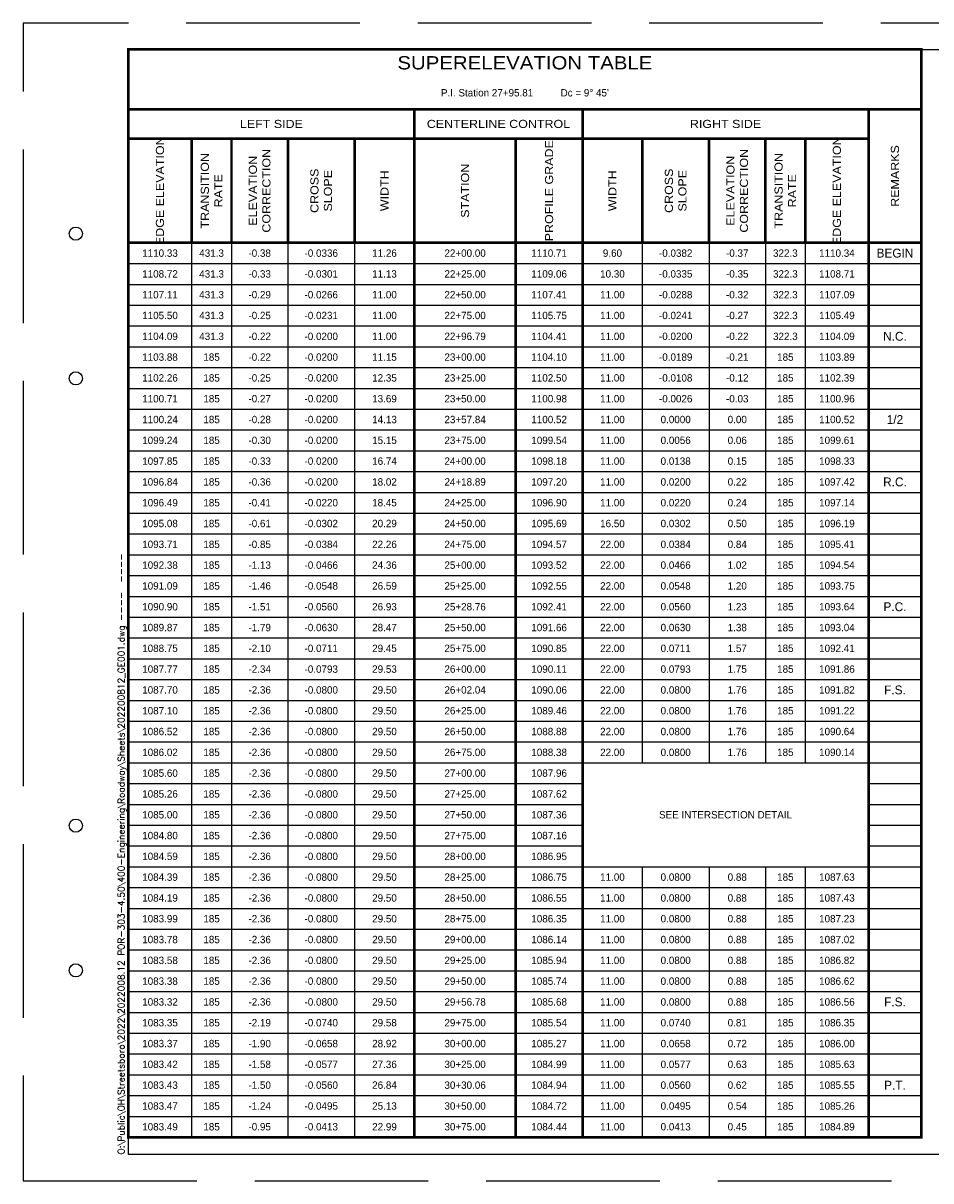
# Paper-space layout '38 SUPERELEVATION TABLE' of a CAD drawing. Header units: feet. Extents: x 0 to 34, y 0 to 22.
# Tile 1 of 2: x 0 to 17.2, y 0 to 22. Entities that reach past the tile are written whole.
import ezdxf
from ezdxf.enums import TextEntityAlignment as Align

# ---------------------------------------------------------------- set-up
doc = ezdxf.new("R2010")
doc.units = ezdxf.units.FT
doc.header["$LTSCALE"] = 20
doc.header["$MEASUREMENT"] = 0
doc.linetypes.add('OhDOT_USTN3', pattern=[0.22, 0.165, -0.055])
for name, color, linetype in [('0_Xref', 7, 'Continuous'), ('SH_Border', 7, 'Continuous'), ('SH_Cut_Line', 7, 'OhDOT_USTN3'), ('SH_Data', 7, 'Continuous'), ('SH_Text', 7, 'Continuous')]:
    doc.layers.add(name, color=color, linetype=linetype)
doc.styles.add('DwgStamp', font='romans.shx')
doc.styles.add('Font 70-Main Title', font='lathab_0.ttf', dxfattribs={"width": 1.15, "height": 0.25})
doc.styles.add('Slanted-Normal', font='font31.shx', dxfattribs={"height": 0.14})
doc.styles.add('Straight-Normal', font='font30.shx', dxfattribs={"height": 0.14})
doc.styles.add('Straight-Sub Title', font='font30.shx', dxfattribs={"height": 0.17})

# ---------------------------------------------------------------- blocks, each defined once
blk = doc.blocks.new('BLKWO')
at = {"layer": 'SH_Border', "color": 7, "linetype": 'Continuous', "flags": 128}
blk.add_lwpolyline([(2, 21.5), (33.5, 21.5), (33.5, 0.5), (2, 0.5), (2, 21.5)], close=True, dxfattribs=at)
at = {"layer": 'SH_Border', "color": 7, "linetype": 'Continuous'}
for centre in [(1, 18), (1, 15.25), (1, 6.75), (1, 4)]:
    blk.add_circle(centre, 0.125, dxfattribs=at)
at = {"layer": 'SH_Cut_Line', "color": 7, "linetype": 'OhDOT_USTN3', "flags": 128}
blk.add_lwpolyline([(0, 0), (34, 0), (34, 22), (0, 22), (0, 0)], close=True, dxfattribs=at)
at = {"layer": 'SH_Border', "color": 7, "linetype": 'Continuous', "style": 'DwgStamp'}
blk.add_text('O:\\Public\\OH\\Streetsboro\\2022\\2022008.12 POR-303-4.50\\400-Engineering\\Roadway\\Sheets\\202200812_GE001.dwg ----  ----', height=0.125, rotation=90, dxfattribs=at).set_placement((1.925, 0.5))
at = {"layer": 'SH_Data', "style": 'Straight-Normal'}
for tag, p in [('CALCULATED', (32.989, 21.02)), ('CHECKED', (33.489, 21.02))]:
    blk.add_attdef(tag, text='', height=0.14, rotation=90, dxfattribs=at).set_placement(p, align=Align.BOTTOM_CENTER)
at = {"layer": 'SH_Data', "style": 'Font 70-Main Title', "width": 1.15}
for tag, p in [('TITLEAREA2M', (33, 13.292)), ('TITLEAREA1', (33, 3.792))]:
    blk.add_attdef(tag, text='', height=0.25, rotation=90, dxfattribs=at).set_placement(p, align=Align.MIDDLE_CENTER)
at = {"layer": 'SH_Data', "style": 'Straight-Sub Title'}
for tag, p in [('SHEETNO', (33.02, 1.003)), ('SHEETTOTAL', (33.02, 0.663))]:
    blk.add_attdef(tag, text='', height=0.17, dxfattribs=at).set_placement(p, align=Align.BOTTOM_CENTER)
blk = doc.blocks.new('*A945')
at = {"layer": 'SH_Data', "linetype": 'Continuous', "ltscale": 0.131765, "const_width": 0.0494}
blk.add_lwpolyline([(15.071, 0), (0, 0), (0, -20.671), (15.071, -20.671)], close=True, dxfattribs=at)
for points in [[(0, -1.136), (15.071, -1.136)], [(5.435, -1.136), (5.435, -20.671)], [(8.631, -1.136), (8.631, -20.671)], [(14.066, -1.136), (14.066, -20.671)], [(0, -1.696), (14.066, -1.696)], [(1.202, -1.696), (1.202, -3.673)], [(1.96, -1.696), (1.96, -3.673)], [(3.031, -1.696), (3.031, -3.673)], [(4.299, -1.696), (4.299, -3.673)], [(7.362, -1.696), (7.362, -20.671)], [(9.767, -1.696), (9.767, -3.673)], [(11.035, -1.696), (11.035, -3.673)], [(12.106, -1.696), (12.106, -3.673)], [(12.864, -1.696), (12.864, -3.673)], [(0, -3.673), (15.071, -3.673)]]:
    blk.add_lwpolyline(points, dxfattribs=at)
at = {"layer": 'SH_Data', "linetype": 'Continuous', "ltscale": 0.131765}
for points in [[(1.202, -3.673), (1.202, -20.671)], [(1.96, -3.673), (1.96, -20.671)], [(3.031, -3.673), (3.031, -20.671)], [(4.299, -3.673), (4.299, -20.671)], [(9.767, -3.673), (9.767, -13.555)], [(11.035, -3.673), (11.035, -13.555)], [(12.106, -3.673), (12.106, -13.555)], [(12.864, -3.673), (12.864, -13.555)], [(0, -4.068), (15.071, -4.068)], [(0, -4.464), (15.071, -4.464)], [(0, -4.859), (15.071, -4.859)], [(0, -5.254), (15.071, -5.254)], [(0, -5.649), (15.071, -5.649)], [(0, -6.045), (15.071, -6.045)], [(0, -6.44), (15.071, -6.44)], [(0, -6.835), (15.071, -6.835)], [(0, -7.231), (15.071, -7.231)], [(0, -7.626), (15.071, -7.626)], [(0, -8.021), (15.071, -8.021)], [(0, -8.416), (15.071, -8.416)], [(0, -8.812), (15.071, -8.812)], [(0, -9.207), (15.071, -9.207)], [(0, -9.602), (15.071, -9.602)], [(0, -9.998), (15.071, -9.998)], [(0, -10.393), (15.071, -10.393)], [(0, -10.788), (15.071, -10.788)], [(0, -11.184), (15.071, -11.184)], [(0, -11.579), (15.071, -11.579)], [(0, -11.974), (15.071, -11.974)], [(0, -12.369), (15.071, -12.369)], [(0, -12.765), (15.071, -12.765)], [(0, -13.16), (15.071, -13.16)], [(0, -13.555), (15.071, -13.555)], [(0, -13.951), (8.631, -13.951)], [(14.066, -13.951), (15.071, -13.951)], [(0, -14.346), (8.631, -14.346)], [(14.066, -14.346), (15.071, -14.346)], [(0, -14.741), (8.631, -14.741)], [(14.066, -14.741), (15.071, -14.741)], [(0, -15.136), (8.631, -15.136)], [(14.066, -15.136), (15.071, -15.136)], [(0, -15.532), (15.071, -15.532)], [(9.767, -15.532), (9.767, -20.671)], [(11.035, -15.532), (11.035, -20.671)], [(12.106, -15.532), (12.106, -20.671)], [(12.864, -15.532), (12.864, -20.671)], [(0, -15.927), (15.071, -15.927)], [(0, -16.322), (15.071, -16.322)], [(0, -16.718), (15.071, -16.718)], [(0, -17.113), (15.071, -17.113)], [(0, -17.508), (15.071, -17.508)], [(0, -17.904), (15.071, -17.904)], [(0, -18.299), (15.071, -18.299)], [(0, -18.694), (15.071, -18.694)], [(0, -19.089), (15.071, -19.089)], [(0, -19.485), (15.071, -19.485)], [(0, -19.88), (15.071, -19.88)], [(0, -20.275), (15.071, -20.275)]]:
    blk.add_lwpolyline(points, dxfattribs=at)
at = {"layer": 'SH_Text', "attachment_point": 5}
for s, insert, char_height, style in [('SUPERELEVATION TABLE', (7.535, -0.255), 0.252, 'Font 70-Main Title'), ("P.I. Station 27+95.81          Dc = 9° 45'", (7.535, -0.824), 0.14, 'Straight-Normal'), ('LEFT SIDE', (2.718, -1.416), 0.154, 'Font 70-Main Title'), ('RIGHT SIDE', (11.348, -1.416), 0.154, 'Font 70-Main Title'), ('1110.33', (0.601, -3.871), 0.14, 'Slanted-Normal'), ('431.3', (1.581, -3.871), 0.14, 'Slanted-Normal'), ('-0.38', (2.495, -3.871), 0.14, 'Slanted-Normal'), ('-0.0336 ', (3.665, -3.871), 0.14, 'Slanted-Normal'), ('11.26', (4.867, -3.871), 0.14, 'Slanted-Normal'), ('22+00.00', (6.399, -3.871), 0.14, 'Slanted-Normal'), ('1110.71', (7.996, -3.871), 0.14, 'Slanted-Normal'), ('9.60', (9.199, -3.871), 0.14, 'Slanted-Normal'), ('-0.0382 ', (10.401, -3.871), 0.14, 'Slanted-Normal'), ('-0.37', (11.571, -3.871), 0.14, 'Slanted-Normal'), ('322.3', (12.485, -3.871), 0.14, 'Slanted-Normal'), ('1110.34', (13.465, -3.871), 0.14, 'Slanted-Normal'), ('BEGIN', (14.568, -3.871), 0.168, 'Slanted-Normal'), ('1108.72', (0.601, -4.266), 0.14, 'Slanted-Normal'), ('431.3', (1.581, -4.266), 0.14, 'Slanted-Normal'), ('-0.33', (2.495, -4.266), 0.14, 'Slanted-Normal'), ('-0.0301 ', (3.665, -4.266), 0.14, 'Slanted-Normal'), ('11.13', (4.867, -4.266), 0.14, 'Slanted-Normal'), ('22+25.00', (6.399, -4.266), 0.14, 'Slanted-Normal'), ('1109.06', (7.996, -4.266), 0.14, 'Slanted-Normal'), ('10.30', (9.199, -4.266), 0.14, 'Slanted-Normal'), ('-0.0335 ', (10.401, -4.266), 0.14, 'Slanted-Normal'), ('-0.35', (11.571, -4.266), 0.14, 'Slanted-Normal'), ('322.3', (12.485, -4.266), 0.14, 'Slanted-Normal'), ('1108.71', (13.465, -4.266), 0.14, 'Slanted-Normal'), ('1107.11', (0.601, -4.661), 0.14, 'Slanted-Normal'), ('431.3', (1.581, -4.661), 0.14, 'Slanted-Normal'), ('-0.29', (2.495, -4.661), 0.14, 'Slanted-Normal'), ('-0.0266 ', (3.665, -4.661), 0.14, 'Slanted-Normal'), ('11.00', (4.867, -4.661), 0.14, 'Slanted-Normal'), ('22+50.00', (6.399, -4.661), 0.14, 'Slanted-Normal'), ('1107.41', (7.996, -4.661), 0.14, 'Slanted-Normal'), ('11.00', (9.199, -4.661), 0.14, 'Slanted-Normal'), ('-0.0288 ', (10.401, -4.661), 0.14, 'Slanted-Normal'), ('-0.32', (11.571, -4.661), 0.14, 'Slanted-Normal'), ('322.3', (12.485, -4.661), 0.14, 'Slanted-Normal'), ('1107.09', (13.465, -4.661), 0.14, 'Slanted-Normal'), ('1105.50', (0.601, -5.056), 0.14, 'Slanted-Normal'), ('431.3', (1.581, -5.056), 0.14, 'Slanted-Normal'), ('-0.25', (2.495, -5.056), 0.14, 'Slanted-Normal'), ('-0.0231 ', (3.665, -5.056), 0.14, 'Slanted-Normal'), ('11.00', (4.867, -5.056), 0.14, 'Slanted-Normal'), ('22+75.00', (6.399, -5.056), 0.14, 'Slanted-Normal'), ('1105.75', (7.996, -5.056), 0.14, 'Slanted-Normal'), ('11.00', (9.199, -5.056), 0.14, 'Slanted-Normal'), ('-0.0241 ', (10.401, -5.056), 0.14, 'Slanted-Normal'), ('-0.27', (11.571, -5.056), 0.14, 'Slanted-Normal'), ('322.3', (12.485, -5.056), 0.14, 'Slanted-Normal'), ('1105.49', (13.465, -5.056), 0.14, 'Slanted-Normal'), ('1104.09', (0.601, -5.452), 0.14, 'Slanted-Normal'), ('431.3', (1.581, -5.452), 0.14, 'Slanted-Normal'), ('-0.22', (2.495, -5.452), 0.14, 'Slanted-Normal'), ('-0.0200 ', (3.665, -5.452), 0.14, 'Slanted-Normal'), ('11.00', (4.867, -5.452), 0.14, 'Slanted-Normal'), ('22+96.79', (6.399, -5.452), 0.14, 'Slanted-Normal'), ('1104.41', (7.996, -5.452), 0.14, 'Slanted-Normal'), ('11.00', (9.199, -5.452), 0.14, 'Slanted-Normal'), ('-0.0200 ', (10.401, -5.452), 0.14, 'Slanted-Normal'), ('-0.22', (11.571, -5.452), 0.14, 'Slanted-Normal'), ('322.3', (12.485, -5.452), 0.14, 'Slanted-Normal'), ('1104.09', (13.465, -5.452), 0.14, 'Slanted-Normal'), ('N.C.', (14.568, -5.452), 0.168, 'Slanted-Normal'), ('1103.88', (0.601, -5.847), 0.14, 'Slanted-Normal'), ('185', (1.581, -5.847), 0.14, 'Slanted-Normal'), ('-0.22', (2.495, -5.847), 0.14, 'Slanted-Normal'), ('-0.0200 ', (3.665, -5.847), 0.14, 'Slanted-Normal'), ('11.15', (4.867, -5.847), 0.14, 'Slanted-Normal'), ('23+00.00', (6.399, -5.847), 0.14, 'Slanted-Normal'), ('1104.10', (7.996, -5.847), 0.14, 'Slanted-Normal'), ('11.00', (9.199, -5.847), 0.14, 'Slanted-Normal'), ('-0.0189 ', (10.401, -5.847), 0.14, 'Slanted-Normal'), ('-0.21', (11.571, -5.847), 0.14, 'Slanted-Normal'), ('185', (12.485, -5.847), 0.14, 'Slanted-Normal'), ('1103.89', (13.465, -5.847), 0.14, 'Slanted-Normal'), ('1102.26', (0.601, -6.242), 0.14, 'Slanted-Normal'), ('185', (1.581, -6.242), 0.14, 'Slanted-Normal'), ('-0.25', (2.495, -6.242), 0.14, 'Slanted-Normal'), ('-0.0200 ', (3.665, -6.242), 0.14, 'Slanted-Normal'), ('12.35', (4.867, -6.242), 0.14, 'Slanted-Normal'), ('23+25.00', (6.399, -6.242), 0.14, 'Slanted-Normal'), ('1102.50', (7.996, -6.242), 0.14, 'Slanted-Normal'), ('11.00', (9.199, -6.242), 0.14, 'Slanted-Normal'), ('-0.0108 ', (10.401, -6.242), 0.14, 'Slanted-Normal'), ('-0.12', (11.571, -6.242), 0.14, 'Slanted-Normal'), ('185', (12.485, -6.242), 0.14, 'Slanted-Normal'), ('1102.39', (13.465, -6.242), 0.14, 'Slanted-Normal'), ('1100.71', (0.601, -6.638), 0.14, 'Slanted-Normal'), ('185', (1.581, -6.638), 0.14, 'Slanted-Normal'), ('-0.27', (2.495, -6.638), 0.14, 'Slanted-Normal'), ('-0.0200 ', (3.665, -6.638), 0.14, 'Slanted-Normal'), ('13.69', (4.867, -6.638), 0.14, 'Slanted-Normal'), ('23+50.00', (6.399, -6.638), 0.14, 'Slanted-Normal'), ('1100.98', (7.996, -6.638), 0.14, 'Slanted-Normal'), ('11.00', (9.199, -6.638), 0.14, 'Slanted-Normal'), ('-0.0026 ', (10.401, -6.638), 0.14, 'Slanted-Normal'), ('-0.03', (11.571, -6.638), 0.14, 'Slanted-Normal'), ('185', (12.485, -6.638), 0.14, 'Slanted-Normal'), ('1100.96', (13.465, -6.638), 0.14, 'Slanted-Normal'), ('1100.24', (0.601, -7.033), 0.14, 'Slanted-Normal'), ('185', (1.581, -7.033), 0.14, 'Slanted-Normal'), ('-0.28', (2.495, -7.033), 0.14, 'Slanted-Normal'), ('-0.0200 ', (3.665, -7.033), 0.14, 'Slanted-Normal'), ('14.13', (4.867, -7.033), 0.14, 'Slanted-Normal'), ('23+57.84', (6.399, -7.033), 0.14, 'Slanted-Normal'), ('1100.52', (7.996, -7.033), 0.14, 'Slanted-Normal'), ('11.00', (9.199, -7.033), 0.14, 'Slanted-Normal'), ('0.0000 ', (10.401, -7.033), 0.14, 'Slanted-Normal'), ('0.00', (11.571, -7.033), 0.14, 'Slanted-Normal'), ('185', (12.485, -7.033), 0.14, 'Slanted-Normal'), ('1100.52', (13.465, -7.033), 0.14, 'Slanted-Normal'), ('1/2', (14.568, -7.033), 0.168, 'Slanted-Normal'), ('1099.24', (0.601, -7.428), 0.14, 'Slanted-Normal'), ('185', (1.581, -7.428), 0.14, 'Slanted-Normal'), ('-0.30', (2.495, -7.428), 0.14, 'Slanted-Normal'), ('-0.0200 ', (3.665, -7.428), 0.14, 'Slanted-Normal'), ('15.15', (4.867, -7.428), 0.14, 'Slanted-Normal'), ('23+75.00', (6.399, -7.428), 0.14, 'Slanted-Normal'), ('1099.54', (7.996, -7.428), 0.14, 'Slanted-Normal'), ('11.00', (9.199, -7.428), 0.14, 'Slanted-Normal'), ('0.0056 ', (10.401, -7.428), 0.14, 'Slanted-Normal'), ('0.06', (11.571, -7.428), 0.14, 'Slanted-Normal'), ('185', (12.485, -7.428), 0.14, 'Slanted-Normal'), ('1099.61', (13.465, -7.428), 0.14, 'Slanted-Normal'), ('1097.85', (0.601, -7.824), 0.14, 'Slanted-Normal'), ('185', (1.581, -7.824), 0.14, 'Slanted-Normal'), ('-0.33', (2.495, -7.824), 0.14, 'Slanted-Normal'), ('-0.0200 ', (3.665, -7.824), 0.14, 'Slanted-Normal'), ('16.74', (4.867, -7.824), 0.14, 'Slanted-Normal'), ('24+00.00', (6.399, -7.824), 0.14, 'Slanted-Normal'), ('1098.18', (7.996, -7.824), 0.14, 'Slanted-Normal'), ('11.00', (9.199, -7.824), 0.14, 'Slanted-Normal'), ('0.0138 ', (10.401, -7.824), 0.14, 'Slanted-Normal'), ('0.15', (11.571, -7.824), 0.14, 'Slanted-Normal'), ('185', (12.485, -7.824), 0.14, 'Slanted-Normal'), ('1098.33', (13.465, -7.824), 0.14, 'Slanted-Normal'), ('1096.84', (0.601, -8.219), 0.14, 'Slanted-Normal'), ('185', (1.581, -8.219), 0.14, 'Slanted-Normal'), ('-0.36', (2.495, -8.219), 0.14, 'Slanted-Normal'), ('-0.0200 ', (3.665, -8.219), 0.14, 'Slanted-Normal'), ('18.02', (4.867, -8.219), 0.14, 'Slanted-Normal'), ('24+18.89', (6.399, -8.219), 0.14, 'Slanted-Normal'), ('1097.20', (7.996, -8.219), 0.14, 'Slanted-Normal'), ('11.00', (9.199, -8.219), 0.14, 'Slanted-Normal'), ('0.0200 ', (10.401, -8.219), 0.14, 'Slanted-Normal'), ('0.22', (11.571, -8.219), 0.14, 'Slanted-Normal'), ('185', (12.485, -8.219), 0.14, 'Slanted-Normal'), ('1097.42', (13.465, -8.219), 0.14, 'Slanted-Normal'), ('R.C.', (14.568, -8.219), 0.168, 'Slanted-Normal'), ('1096.49', (0.601, -8.614), 0.14, 'Slanted-Normal'), ('185', (1.581, -8.614), 0.14, 'Slanted-Normal'), ('-0.41', (2.495, -8.614), 0.14, 'Slanted-Normal'), ('-0.0220 ', (3.665, -8.614), 0.14, 'Slanted-Normal'), ('18.45', (4.867, -8.614), 0.14, 'Slanted-Normal'), ('24+25.00', (6.399, -8.614), 0.14, 'Slanted-Normal'), ('1096.90', (7.996, -8.614), 0.14, 'Slanted-Normal'), ('11.00', (9.199, -8.614), 0.14, 'Slanted-Normal'), ('0.0220 ', (10.401, -8.614), 0.14, 'Slanted-Normal'), ('0.24', (11.571, -8.614), 0.14, 'Slanted-Normal'), ('185', (12.485, -8.614), 0.14, 'Slanted-Normal'), ('1097.14', (13.465, -8.614), 0.14, 'Slanted-Normal'), ('1095.08', (0.601, -9.009), 0.14, 'Slanted-Normal'), ('185', (1.581, -9.009), 0.14, 'Slanted-Normal'), ('-0.61', (2.495, -9.009), 0.14, 'Slanted-Normal'), ('-0.0302 ', (3.665, -9.009), 0.14, 'Slanted-Normal'), ('20.29', (4.867, -9.009), 0.14, 'Slanted-Normal'), ('24+50.00', (6.399, -9.009), 0.14, 'Slanted-Normal'), ('1095.69', (7.996, -9.009), 0.14, 'Slanted-Normal'), ('16.50', (9.199, -9.009), 0.14, 'Slanted-Normal'), ('0.0302 ', (10.401, -9.009), 0.14, 'Slanted-Normal'), ('0.50', (11.571, -9.009), 0.14, 'Slanted-Normal'), ('185', (12.485, -9.009), 0.14, 'Slanted-Normal'), ('1096.19', (13.465, -9.009), 0.14, 'Slanted-Normal'), ('1093.71', (0.601, -9.405), 0.14, 'Slanted-Normal'), ('185', (1.581, -9.405), 0.14, 'Slanted-Normal'), ('-0.85', (2.495, -9.405), 0.14, 'Slanted-Normal'), ('-0.0384 ', (3.665, -9.405), 0.14, 'Slanted-Normal'), ('22.26', (4.867, -9.405), 0.14, 'Slanted-Normal'), ('24+75.00', (6.399, -9.405), 0.14, 'Slanted-Normal'), ('1094.57', (7.996, -9.405), 0.14, 'Slanted-Normal'), ('22.00', (9.199, -9.405), 0.14, 'Slanted-Normal'), ('0.0384 ', (10.401, -9.405), 0.14, 'Slanted-Normal'), ('0.84', (11.571, -9.405), 0.14, 'Slanted-Normal'), ('185', (12.485, -9.405), 0.14, 'Slanted-Normal'), ('1095.41', (13.465, -9.405), 0.14, 'Slanted-Normal'), ('1092.38', (0.601, -9.8), 0.14, 'Slanted-Normal'), ('185', (1.581, -9.8), 0.14, 'Slanted-Normal'), ('-1.13', (2.495, -9.8), 0.14, 'Slanted-Normal'), ('-0.0466 ', (3.665, -9.8), 0.14, 'Slanted-Normal'), ('24.36', (4.867, -9.8), 0.14, 'Slanted-Normal'), ('25+00.00', (6.399, -9.8), 0.14, 'Slanted-Normal'), ('1093.52', (7.996, -9.8), 0.14, 'Slanted-Normal'), ('22.00', (9.199, -9.8), 0.14, 'Slanted-Normal'), ('0.0466 ', (10.401, -9.8), 0.14, 'Slanted-Normal'), ('1.02', (11.571, -9.8), 0.14, 'Slanted-Normal'), ('185', (12.485, -9.8), 0.14, 'Slanted-Normal'), ('1094.54', (13.465, -9.8), 0.14, 'Slanted-Normal'), ('1091.09', (0.601, -10.195), 0.14, 'Slanted-Normal'), ('185', (1.581, -10.195), 0.14, 'Slanted-Normal'), ('-1.46', (2.495, -10.195), 0.14, 'Slanted-Normal'), ('-0.0548 ', (3.665, -10.195), 0.14, 'Slanted-Normal'), ('26.59', (4.867, -10.195), 0.14, 'Slanted-Normal'), ('25+25.00', (6.399, -10.195), 0.14, 'Slanted-Normal'), ('1092.55', (7.996, -10.195), 0.14, 'Slanted-Normal'), ('22.00', (9.199, -10.195), 0.14, 'Slanted-Normal'), ('0.0548 ', (10.401, -10.195), 0.14, 'Slanted-Normal'), ('1.20', (11.571, -10.195), 0.14, 'Slanted-Normal'), ('185', (12.485, -10.195), 0.14, 'Slanted-Normal'), ('1093.75', (13.465, -10.195), 0.14, 'Slanted-Normal'), ('1090.90', (0.601, -10.591), 0.14, 'Slanted-Normal'), ('185', (1.581, -10.591), 0.14, 'Slanted-Normal'), ('-1.51', (2.495, -10.591), 0.14, 'Slanted-Normal'), ('-0.0560 ', (3.665, -10.591), 0.14, 'Slanted-Normal'), ('26.93', (4.867, -10.591), 0.14, 'Slanted-Normal'), ('25+28.76', (6.399, -10.591), 0.14, 'Slanted-Normal'), ('1092.41', (7.996, -10.591), 0.14, 'Slanted-Normal'), ('22.00', (9.199, -10.591), 0.14, 'Slanted-Normal'), ('0.0560 ', (10.401, -10.591), 0.14, 'Slanted-Normal'), ('1.23', (11.571, -10.591), 0.14, 'Slanted-Normal'), ('185', (12.485, -10.591), 0.14, 'Slanted-Normal'), ('1093.64', (13.465, -10.591), 0.14, 'Slanted-Normal'), ('P.C.', (14.568, -10.591), 0.168, 'Slanted-Normal'), ('1089.87', (0.601, -10.986), 0.14, 'Slanted-Normal'), ('185', (1.581, -10.986), 0.14, 'Slanted-Normal'), ('-1.79', (2.495, -10.986), 0.14, 'Slanted-Normal'), ('-0.0630 ', (3.665, -10.986), 0.14, 'Slanted-Normal'), ('28.47', (4.867, -10.986), 0.14, 'Slanted-Normal'), ('25+50.00', (6.399, -10.986), 0.14, 'Slanted-Normal'), ('1091.66', (7.996, -10.986), 0.14, 'Slanted-Normal'), ('22.00', (9.199, -10.986), 0.14, 'Slanted-Normal'), ('0.0630 ', (10.401, -10.986), 0.14, 'Slanted-Normal'), ('1.38', (11.571, -10.986), 0.14, 'Slanted-Normal'), ('185', (12.485, -10.986), 0.14, 'Slanted-Normal'), ('1093.04', (13.465, -10.986), 0.14, 'Slanted-Normal'), ('1088.75', (0.601, -11.381), 0.14, 'Slanted-Normal'), ('185', (1.581, -11.381), 0.14, 'Slanted-Normal'), ('-2.10', (2.495, -11.381), 0.14, 'Slanted-Normal'), ('-0.0711 ', (3.665, -11.381), 0.14, 'Slanted-Normal'), ('29.45', (4.867, -11.381), 0.14, 'Slanted-Normal'), ('25+75.00', (6.399, -11.381), 0.14, 'Slanted-Normal'), ('1090.85', (7.996, -11.381), 0.14, 'Slanted-Normal'), ('22.00', (9.199, -11.381), 0.14, 'Slanted-Normal'), ('0.0711 ', (10.401, -11.381), 0.14, 'Slanted-Normal'), ('1.57', (11.571, -11.381), 0.14, 'Slanted-Normal'), ('185', (12.485, -11.381), 0.14, 'Slanted-Normal'), ('1092.41', (13.465, -11.381), 0.14, 'Slanted-Normal'), ('1087.77', (0.601, -11.776), 0.14, 'Slanted-Normal'), ('185', (1.581, -11.776), 0.14, 'Slanted-Normal'), ('-2.34', (2.495, -11.776), 0.14, 'Slanted-Normal'), ('-0.0793 ', (3.665, -11.776), 0.14, 'Slanted-Normal'), ('29.53', (4.867, -11.776), 0.14, 'Slanted-Normal'), ('26+00.00', (6.399, -11.776), 0.14, 'Slanted-Normal'), ('1090.11', (7.996, -11.776), 0.14, 'Slanted-Normal'), ('22.00', (9.199, -11.776), 0.14, 'Slanted-Normal'), ('0.0793 ', (10.401, -11.776), 0.14, 'Slanted-Normal'), ('1.75', (11.571, -11.776), 0.14, 'Slanted-Normal'), ('185', (12.485, -11.776), 0.14, 'Slanted-Normal'), ('1091.86', (13.465, -11.776), 0.14, 'Slanted-Normal'), ('1087.70', (0.601, -12.172), 0.14, 'Slanted-Normal'), ('185', (1.581, -12.172), 0.14, 'Slanted-Normal'), ('-2.36', (2.495, -12.172), 0.14, 'Slanted-Normal'), ('-0.0800 ', (3.665, -12.172), 0.14, 'Slanted-Normal'), ('29.50', (4.867, -12.172), 0.14, 'Slanted-Normal'), ('26+02.04', (6.399, -12.172), 0.14, 'Slanted-Normal'), ('1090.06', (7.996, -12.172), 0.14, 'Slanted-Normal'), ('22.00', (9.199, -12.172), 0.14, 'Slanted-Normal'), ('0.0800 ', (10.401, -12.172), 0.14, 'Slanted-Normal'), ('1.76', (11.571, -12.172), 0.14, 'Slanted-Normal'), ('185', (12.485, -12.172), 0.14, 'Slanted-Normal'), ('1091.82', (13.465, -12.172), 0.14, 'Slanted-Normal'), ('F.S.', (14.568, -12.172), 0.168, 'Slanted-Normal'), ('1087.10', (0.601, -12.567), 0.14, 'Slanted-Normal'), ('185', (1.581, -12.567), 0.14, 'Slanted-Normal'), ('-2.36', (2.495, -12.567), 0.14, 'Slanted-Normal'), ('-0.0800 ', (3.665, -12.567), 0.14, 'Slanted-Normal'), ('29.50', (4.867, -12.567), 0.14, 'Slanted-Normal'), ('26+25.00', (6.399, -12.567), 0.14, 'Slanted-Normal'), ('1089.46', (7.996, -12.567), 0.14, 'Slanted-Normal'), ('22.00', (9.199, -12.567), 0.14, 'Slanted-Normal'), ('0.0800 ', (10.401, -12.567), 0.14, 'Slanted-Normal'), ('1.76', (11.571, -12.567), 0.14, 'Slanted-Normal'), ('185', (12.485, -12.567), 0.14, 'Slanted-Normal'), ('1091.22', (13.465, -12.567), 0.14, 'Slanted-Normal'), ('1086.52', (0.601, -12.962), 0.14, 'Slanted-Normal'), ('185', (1.581, -12.962), 0.14, 'Slanted-Normal'), ('-2.36', (2.495, -12.962), 0.14, 'Slanted-Normal'), ('-0.0800 ', (3.665, -12.962), 0.14, 'Slanted-Normal'), ('29.50', (4.867, -12.962), 0.14, 'Slanted-Normal'), ('26+50.00', (6.399, -12.962), 0.14, 'Slanted-Normal'), ('1088.88', (7.996, -12.962), 0.14, 'Slanted-Normal'), ('22.00', (9.199, -12.962), 0.14, 'Slanted-Normal'), ('0.0800 ', (10.401, -12.962), 0.14, 'Slanted-Normal'), ('1.76', (11.571, -12.962), 0.14, 'Slanted-Normal'), ('185', (12.485, -12.962), 0.14, 'Slanted-Normal'), ('1090.64', (13.465, -12.962), 0.14, 'Slanted-Normal'), ('1086.02', (0.601, -13.358), 0.14, 'Slanted-Normal'), ('185', (1.581, -13.358), 0.14, 'Slanted-Normal'), ('-2.36', (2.495, -13.358), 0.14, 'Slanted-Normal'), ('-0.0800 ', (3.665, -13.358), 0.14, 'Slanted-Normal'), ('29.50', (4.867, -13.358), 0.14, 'Slanted-Normal'), ('26+75.00', (6.399, -13.358), 0.14, 'Slanted-Normal'), ('1088.38', (7.996, -13.358), 0.14, 'Slanted-Normal'), ('22.00', (9.199, -13.358), 0.14, 'Slanted-Normal'), ('0.0800 ', (10.401, -13.358), 0.14, 'Slanted-Normal'), ('1.76', (11.571, -13.358), 0.14, 'Slanted-Normal'), ('185', (12.485, -13.358), 0.14, 'Slanted-Normal'), ('1090.14', (13.465, -13.358), 0.14, 'Slanted-Normal'), ('1085.60', (0.601, -13.753), 0.14, 'Slanted-Normal'), ('185', (1.581, -13.753), 0.14, 'Slanted-Normal'), ('-2.36', (2.495, -13.753), 0.14, 'Slanted-Normal'), ('-0.0800 ', (3.665, -13.753), 0.14, 'Slanted-Normal'), ('29.50', (4.867, -13.753), 0.14, 'Slanted-Normal'), ('27+00.00', (6.399, -13.753), 0.14, 'Slanted-Normal'), ('1087.96', (7.996, -13.753), 0.14, 'Slanted-Normal'), ('1085.26', (0.601, -14.148), 0.14, 'Slanted-Normal'), ('185', (1.581, -14.148), 0.14, 'Slanted-Normal'), ('-2.36', (2.495, -14.148), 0.14, 'Slanted-Normal'), ('-0.0800 ', (3.665, -14.148), 0.14, 'Slanted-Normal'), ('29.50', (4.867, -14.148), 0.14, 'Slanted-Normal'), ('27+25.00', (6.399, -14.148), 0.14, 'Slanted-Normal'), ('1087.62', (7.996, -14.148), 0.14, 'Slanted-Normal'), ('1085.00', (0.601, -14.544), 0.14, 'Slanted-Normal'), ('185', (1.581, -14.544), 0.14, 'Slanted-Normal'), ('-2.36', (2.495, -14.544), 0.14, 'Slanted-Normal'), ('-0.0800 ', (3.665, -14.544), 0.14, 'Slanted-Normal'), ('29.50', (4.867, -14.544), 0.14, 'Slanted-Normal'), ('27+50.00', (6.399, -14.544), 0.14, 'Slanted-Normal'), ('1087.36', (7.996, -14.544), 0.14, 'Slanted-Normal'), ('SEE INTERSECTION DETAIL', (11.348, -14.544), 0.14, 'Slanted-Normal'), ('1084.80', (0.601, -14.939), 0.14, 'Slanted-Normal'), ('185', (1.581, -14.939), 0.14, 'Slanted-Normal'), ('-2.36', (2.495, -14.939), 0.14, 'Slanted-Normal'), ('-0.0800 ', (3.665, -14.939), 0.14, 'Slanted-Normal'), ('29.50', (4.867, -14.939), 0.14, 'Slanted-Normal'), ('27+75.00', (6.399, -14.939), 0.14, 'Slanted-Normal'), ('1087.16', (7.996, -14.939), 0.14, 'Slanted-Normal'), ('1084.59', (0.601, -15.334), 0.14, 'Slanted-Normal'), ('185', (1.581, -15.334), 0.14, 'Slanted-Normal'), ('-2.36', (2.495, -15.334), 0.14, 'Slanted-Normal'), ('-0.0800 ', (3.665, -15.334), 0.14, 'Slanted-Normal'), ('29.50', (4.867, -15.334), 0.14, 'Slanted-Normal'), ('28+00.00', (6.399, -15.334), 0.14, 'Slanted-Normal'), ('1086.95', (7.996, -15.334), 0.14, 'Slanted-Normal'), ('1084.39', (0.601, -15.729), 0.14, 'Slanted-Normal'), ('185', (1.581, -15.729), 0.14, 'Slanted-Normal'), ('-2.36', (2.495, -15.729), 0.14, 'Slanted-Normal'), ('-0.0800 ', (3.665, -15.729), 0.14, 'Slanted-Normal'), ('29.50', (4.867, -15.729), 0.14, 'Slanted-Normal'), ('28+25.00', (6.399, -15.729), 0.14, 'Slanted-Normal'), ('1086.75', (7.996, -15.729), 0.14, 'Slanted-Normal'), ('11.00', (9.199, -15.729), 0.14, 'Slanted-Normal'), ('0.0800 ', (10.401, -15.729), 0.14, 'Slanted-Normal'), ('0.88', (11.571, -15.729), 0.14, 'Slanted-Normal'), ('185', (12.485, -15.729), 0.14, 'Slanted-Normal'), ('1087.63', (13.465, -15.729), 0.14, 'Slanted-Normal'), ('1084.19', (0.601, -16.125), 0.14, 'Slanted-Normal'), ('185', (1.581, -16.125), 0.14, 'Slanted-Normal'), ('-2.36', (2.495, -16.125), 0.14, 'Slanted-Normal'), ('-0.0800 ', (3.665, -16.125), 0.14, 'Slanted-Normal'), ('29.50', (4.867, -16.125), 0.14, 'Slanted-Normal'), ('28+50.00', (6.399, -16.125), 0.14, 'Slanted-Normal'), ('1086.55', (7.996, -16.125), 0.14, 'Slanted-Normal'), ('11.00', (9.199, -16.125), 0.14, 'Slanted-Normal'), ('0.0800 ', (10.401, -16.125), 0.14, 'Slanted-Normal'), ('0.88', (11.571, -16.125), 0.14, 'Slanted-Normal'), ('185', (12.485, -16.125), 0.14, 'Slanted-Normal'), ('1087.43', (13.465, -16.125), 0.14, 'Slanted-Normal'), ('1083.99', (0.601, -16.52), 0.14, 'Slanted-Normal'), ('185', (1.581, -16.52), 0.14, 'Slanted-Normal'), ('-2.36', (2.495, -16.52), 0.14, 'Slanted-Normal'), ('-0.0800 ', (3.665, -16.52), 0.14, 'Slanted-Normal'), ('29.50', (4.867, -16.52), 0.14, 'Slanted-Normal'), ('28+75.00', (6.399, -16.52), 0.14, 'Slanted-Normal'), ('1086.35', (7.996, -16.52), 0.14, 'Slanted-Normal'), ('11.00', (9.199, -16.52), 0.14, 'Slanted-Normal'), ('0.0800 ', (10.401, -16.52), 0.14, 'Slanted-Normal'), ('0.88', (11.571, -16.52), 0.14, 'Slanted-Normal'), ('185', (12.485, -16.52), 0.14, 'Slanted-Normal'), ('1087.23', (13.465, -16.52), 0.14, 'Slanted-Normal'), ('1083.78', (0.601, -16.915), 0.14, 'Slanted-Normal'), ('185', (1.581, -16.915), 0.14, 'Slanted-Normal'), ('-2.36', (2.495, -16.915), 0.14, 'Slanted-Normal'), ('-0.0800 ', (3.665, -16.915), 0.14, 'Slanted-Normal'), ('29.50', (4.867, -16.915), 0.14, 'Slanted-Normal'), ('29+00.00', (6.399, -16.915), 0.14, 'Slanted-Normal'), ('1086.14', (7.996, -16.915), 0.14, 'Slanted-Normal'), ('11.00', (9.199, -16.915), 0.14, 'Slanted-Normal'), ('0.0800 ', (10.401, -16.915), 0.14, 'Slanted-Normal'), ('0.88', (11.571, -16.915), 0.14, 'Slanted-Normal'), ('185', (12.485, -16.915), 0.14, 'Slanted-Normal'), ('1087.02', (13.465, -16.915), 0.14, 'Slanted-Normal'), ('1083.58', (0.601, -17.311), 0.14, 'Slanted-Normal'), ('185', (1.581, -17.311), 0.14, 'Slanted-Normal'), ('-2.36', (2.495, -17.311), 0.14, 'Slanted-Normal'), ('-0.0800 ', (3.665, -17.311), 0.14, 'Slanted-Normal'), ('29.50', (4.867, -17.311), 0.14, 'Slanted-Normal'), ('29+25.00', (6.399, -17.311), 0.14, 'Slanted-Normal'), ('1085.94', (7.996, -17.311), 0.14, 'Slanted-Normal'), ('11.00', (9.199, -17.311), 0.14, 'Slanted-Normal'), ('0.0800 ', (10.401, -17.311), 0.14, 'Slanted-Normal'), ('0.88', (11.571, -17.311), 0.14, 'Slanted-Normal'), ('185', (12.485, -17.311), 0.14, 'Slanted-Normal'), ('1086.82', (13.465, -17.311), 0.14, 'Slanted-Normal'), ('1083.38', (0.601, -17.706), 0.14, 'Slanted-Normal'), ('185', (1.581, -17.706), 0.14, 'Slanted-Normal'), ('-2.36', (2.495, -17.706), 0.14, 'Slanted-Normal'), ('-0.0800 ', (3.665, -17.706), 0.14, 'Slanted-Normal'), ('29.50', (4.867, -17.706), 0.14, 'Slanted-Normal'), ('29+50.00', (6.399, -17.706), 0.14, 'Slanted-Normal'), ('1085.74', (7.996, -17.706), 0.14, 'Slanted-Normal'), ('11.00', (9.199, -17.706), 0.14, 'Slanted-Normal'), ('0.0800 ', (10.401, -17.706), 0.14, 'Slanted-Normal'), ('0.88', (11.571, -17.706), 0.14, 'Slanted-Normal'), ('185', (12.485, -17.706), 0.14, 'Slanted-Normal'), ('1086.62', (13.465, -17.706), 0.14, 'Slanted-Normal'), ('1083.32', (0.601, -18.101), 0.14, 'Slanted-Normal'), ('185', (1.581, -18.101), 0.14, 'Slanted-Normal'), ('-2.36', (2.495, -18.101), 0.14, 'Slanted-Normal'), ('-0.0800 ', (3.665, -18.101), 0.14, 'Slanted-Normal'), ('29.50', (4.867, -18.101), 0.14, 'Slanted-Normal'), ('29+56.78', (6.399, -18.101), 0.14, 'Slanted-Normal'), ('1085.68', (7.996, -18.101), 0.14, 'Slanted-Normal'), ('11.00', (9.199, -18.101), 0.14, 'Slanted-Normal'), ('0.0800 ', (10.401, -18.101), 0.14, 'Slanted-Normal'), ('0.88', (11.571, -18.101), 0.14, 'Slanted-Normal'), ('185', (12.485, -18.101), 0.14, 'Slanted-Normal'), ('1086.56', (13.465, -18.101), 0.14, 'Slanted-Normal'), ('F.S.', (14.568, -18.101), 0.168, 'Slanted-Normal'), ('1083.35', (0.601, -18.496), 0.14, 'Slanted-Normal'), ('185', (1.581, -18.496), 0.14, 'Slanted-Normal'), ('-2.19', (2.495, -18.496), 0.14, 'Slanted-Normal'), ('-0.0740 ', (3.665, -18.496), 0.14, 'Slanted-Normal'), ('29.58', (4.867, -18.496), 0.14, 'Slanted-Normal'), ('29+75.00', (6.399, -18.496), 0.14, 'Slanted-Normal'), ('1085.54', (7.996, -18.496), 0.14, 'Slanted-Normal'), ('11.00', (9.199, -18.496), 0.14, 'Slanted-Normal'), ('0.0740 ', (10.401, -18.496), 0.14, 'Slanted-Normal'), ('0.81', (11.571, -18.496), 0.14, 'Slanted-Normal'), ('185', (12.485, -18.496), 0.14, 'Slanted-Normal'), ('1086.35', (13.465, -18.496), 0.14, 'Slanted-Normal'), ('1083.37', (0.601, -18.892), 0.14, 'Slanted-Normal'), ('185', (1.581, -18.892), 0.14, 'Slanted-Normal'), ('-1.90', (2.495, -18.892), 0.14, 'Slanted-Normal'), ('-0.0658 ', (3.665, -18.892), 0.14, 'Slanted-Normal'), ('28.92', (4.867, -18.892), 0.14, 'Slanted-Normal'), ('30+00.00', (6.399, -18.892), 0.14, 'Slanted-Normal'), ('1085.27', (7.996, -18.892), 0.14, 'Slanted-Normal'), ('11.00', (9.199, -18.892), 0.14, 'Slanted-Normal'), ('0.0658 ', (10.401, -18.892), 0.14, 'Slanted-Normal'), ('0.72', (11.571, -18.892), 0.14, 'Slanted-Normal'), ('185', (12.485, -18.892), 0.14, 'Slanted-Normal'), ('1086.00', (13.465, -18.892), 0.14, 'Slanted-Normal'), ('1083.42', (0.601, -19.287), 0.14, 'Slanted-Normal'), ('185', (1.581, -19.287), 0.14, 'Slanted-Normal'), ('-1.58', (2.495, -19.287), 0.14, 'Slanted-Normal'), ('-0.0577 ', (3.665, -19.287), 0.14, 'Slanted-Normal'), ('27.36', (4.867, -19.287), 0.14, 'Slanted-Normal'), ('30+25.00', (6.399, -19.287), 0.14, 'Slanted-Normal'), ('1084.99', (7.996, -19.287), 0.14, 'Slanted-Normal'), ('11.00', (9.199, -19.287), 0.14, 'Slanted-Normal'), ('0.0577 ', (10.401, -19.287), 0.14, 'Slanted-Normal'), ('0.63', (11.571, -19.287), 0.14, 'Slanted-Normal'), ('185', (12.485, -19.287), 0.14, 'Slanted-Normal'), ('1085.63', (13.465, -19.287), 0.14, 'Slanted-Normal'), ('P.T.', (14.568, -19.682), 0.168, 'Slanted-Normal'), ('1083.43', (0.601, -19.682), 0.14, 'Slanted-Normal'), ('185', (1.581, -19.682), 0.14, 'Slanted-Normal'), ('-1.50', (2.495, -19.682), 0.14, 'Slanted-Normal'), ('-0.0560 ', (3.665, -19.682), 0.14, 'Slanted-Normal'), ('26.84', (4.867, -19.682), 0.14, 'Slanted-Normal'), ('30+30.06', (6.399, -19.682), 0.14, 'Slanted-Normal'), ('1084.94', (7.996, -19.682), 0.14, 'Slanted-Normal'), ('11.00', (9.199, -19.682), 0.14, 'Slanted-Normal'), ('0.0560 ', (10.401, -19.682), 0.14, 'Slanted-Normal'), ('0.62', (11.571, -19.682), 0.14, 'Slanted-Normal'), ('185', (12.485, -19.682), 0.14, 'Slanted-Normal'), ('1085.55', (13.465, -19.682), 0.14, 'Slanted-Normal'), ('1083.47', (0.601, -20.078), 0.14, 'Slanted-Normal'), ('185', (1.581, -20.078), 0.14, 'Slanted-Normal'), ('-1.24', (2.495, -20.078), 0.14, 'Slanted-Normal'), ('-0.0495 ', (3.665, -20.078), 0.14, 'Slanted-Normal'), ('25.13', (4.867, -20.078), 0.14, 'Slanted-Normal'), ('30+50.00', (6.399, -20.078), 0.14, 'Slanted-Normal'), ('1084.72', (7.996, -20.078), 0.14, 'Slanted-Normal'), ('11.00', (9.199, -20.078), 0.14, 'Slanted-Normal'), ('0.0495 ', (10.401, -20.078), 0.14, 'Slanted-Normal'), ('0.54', (11.571, -20.078), 0.14, 'Slanted-Normal'), ('185', (12.485, -20.078), 0.14, 'Slanted-Normal'), ('1085.26', (13.465, -20.078), 0.14, 'Slanted-Normal'), ('1083.49', (0.601, -20.473), 0.14, 'Slanted-Normal'), ('185', (1.581, -20.473), 0.14, 'Slanted-Normal'), ('-0.95', (2.495, -20.473), 0.14, 'Slanted-Normal'), ('-0.0413 ', (3.665, -20.473), 0.14, 'Slanted-Normal'), ('22.99', (4.867, -20.473), 0.14, 'Slanted-Normal'), ('30+75.00', (6.399, -20.473), 0.14, 'Slanted-Normal'), ('1084.44', (7.996, -20.473), 0.14, 'Slanted-Normal'), ('11.00', (9.199, -20.473), 0.14, 'Slanted-Normal'), ('0.0413 ', (10.401, -20.473), 0.14, 'Slanted-Normal'), ('0.45', (11.571, -20.473), 0.14, 'Slanted-Normal'), ('185', (12.485, -20.473), 0.14, 'Slanted-Normal'), ('1084.89', (13.465, -20.473), 0.14, 'Slanted-Normal')]:
    blk.add_mtext(s, dxfattribs=dict(at, insert=insert, char_height=char_height, style=style))
at = {"layer": 'SH_Text', "insert": (7.033, -1.416), "char_height": 0.154, "width": 3.06353, "attachment_point": 5, "style": 'Font 70-Main Title'}
blk.add_mtext('CENTERLINE CONTROL', dxfattribs=at)
at = {"layer": 'SH_Text', "char_height": 0.154, "width": 1.97647, "attachment_point": 5, "rotation": 90, "style": 'Font 70-Main Title'}
for s, insert in [('EDGE ELEVATION', (0.601, -2.685)), ('TRANSITION RATE', (1.581, -2.685)), ('PROFILE GRADE', (7.996, -2.685)), ('TRANSITION RATE', (12.485, -2.685)), ('EDGE ELEVATION', (13.465, -2.685)), ('ELEVATION CORRECTION', (2.495, -2.685)), ('ELEVATION CORRECTION', (11.571, -2.685)), ('CROSS^JSLOPE', (3.665, -2.685)), ('CROSS^JSLOPE', (10.401, -2.685))]:
    blk.add_mtext(s, dxfattribs=dict(at, insert=insert))
at = {"layer": 'SH_Text', "char_height": 0.154, "attachment_point": 5, "rotation": 90, "style": 'Font 70-Main Title'}
for s, insert in [('REMARKS', (14.568, -2.405)), ('WIDTH', (4.867, -2.685)), ('STATION', (6.399, -2.685)), ('WIDTH', (9.199, -2.685))]:
    blk.add_mtext(s, dxfattribs=dict(at, insert=insert))

psp = doc.layouts.new('38 SUPERELEVATION TABLE')

# ---------------------------------------------------------------- block references
at = {"layer": '0_Xref'}
psp.add_blockref('BLKWO', (0, 0), dxfattribs=at)
at = {"layer": 'SH_Text'}
psp.add_blockref('*A945', (2, 21.5), dxfattribs=at)

doc.saveas('drawing.dxf')
